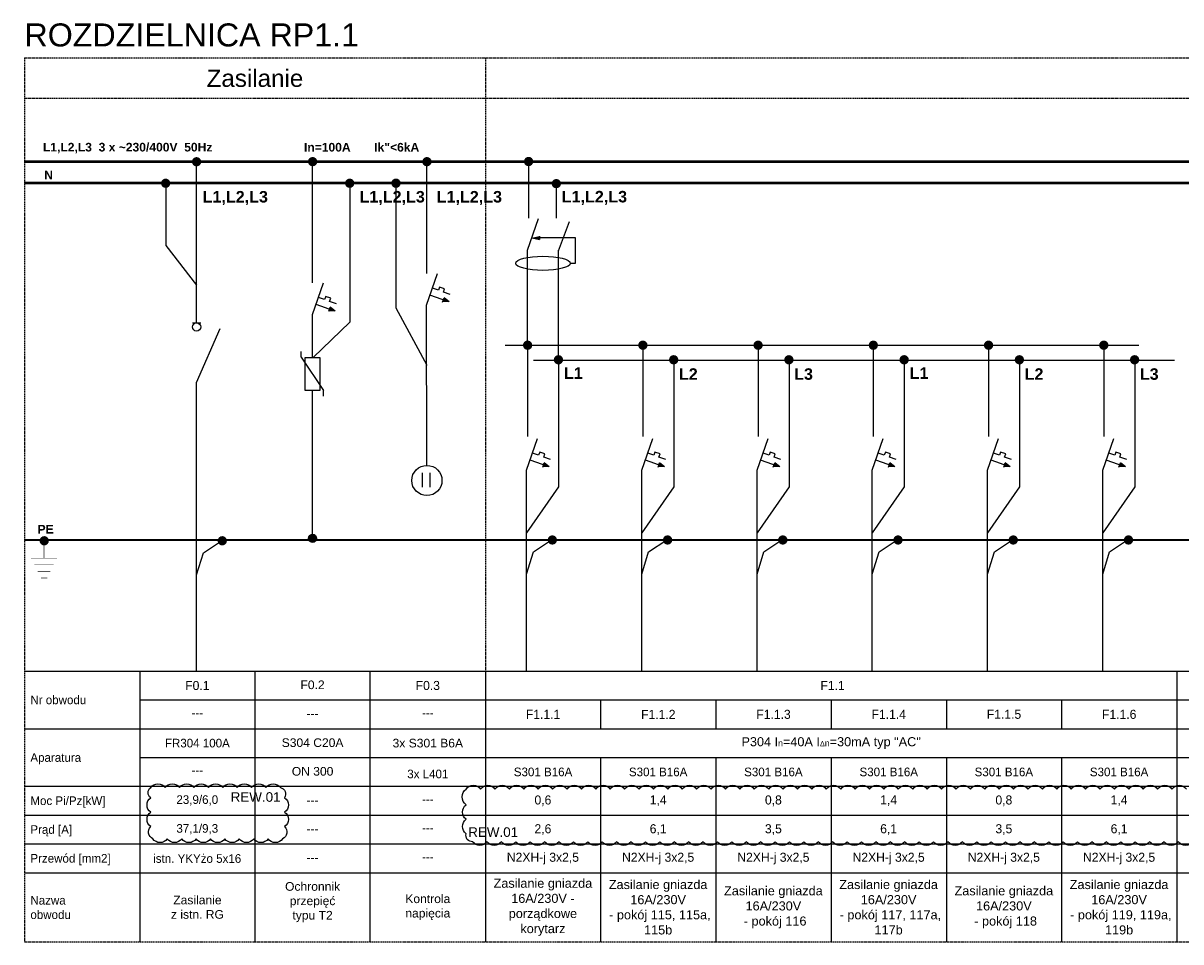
# Model space of a CAD drawing. Header units: millimetres. Extents: x 203 to 3426, y 719 to 2381.
# Tile 1 of 185: x 203 to 806, y 726 to 1204. Entities that reach past the tile are written whole.
import ezdxf
from ezdxf.enums import TextEntityAlignment as Align

# ---------------------------------------------------------------- set-up
doc = ezdxf.new("R2010")
doc.units = ezdxf.units.MM
doc.linetypes.add('DASHED', pattern=[0.75, 0.5, -0.25])
doc.linetypes.add('DASHED2', pattern=[9.525, 6.35, -3.175])
for name, color, linetype in [('_IE_REW01', 30, 'Continuous'), ('Blok', 7, 'Continuous'), ('elektryka', 3, 'Continuous'), ('XE_adresy', 7, 'Continuous'), ('XE_opisy', 7, 'Continuous')]:
    doc.layers.add(name, color=color, linetype=linetype)
doc.styles.add('opis_el', font='arialbd.ttf')
doc.styles.get("Standard").update_dxf_attribs({"font": 'ARIAL.TTF'})
doc.styles.add('STYLE2', font='txt', dxfattribs={"height": 2.5})

# ---------------------------------------------------------------- blocks, each defined once
blk = doc.blocks.new('G$C484158A4')
for points in [[(-1.98, 0.06), (-1.98, 1.06)], [(-1.98, 0.06), (1.91, -5.7)], [(1.91, -6.7), (1.91, -5.7)]]:
    blk.add_lwpolyline(points)
at = {"layer": 'elektryka', "color": 7, "linetype": 'Continuous'}
for p, q in [((-1.27, -5.71), (-1.27, 0)), ((-1.27, 0), (1.27, 0)), ((1.27, 0), (1.27, -5.71)), ((1.27, -5.71), (-1.27, -5.71))]:
    blk.add_line(p, q, dxfattribs=at)

msp = doc.modelspace()

# ---------------------------------------------------------------- hatches: boundary and pattern name
for points in [[(471.7, 1093.24), (471.7, 1091.4), (467.94, 1092.32)], [(476.79, 972.99), (473.43, 972.96), (474.17, 975.1)], [(536.79, 972.99), (533.43, 972.96), (534.17, 975.1)], [(596.79, 972.99), (593.43, 972.96), (594.17, 975.1)], [(656.79, 972.99), (653.43, 972.96), (654.17, 975.1)], [(716.79, 972.99), (713.43, 972.96), (714.17, 975.1)], [(776.79, 972.99), (773.43, 972.96), (774.17, 975.1)]]:
    msp.add_hatch(color=256).paths.add_polyline_path(points)
h = msp.add_hatch(color=94)
h.dxf.hatch_style = 1
edge = h.paths.add_edge_path()
edge.add_arc((353.56, 935.82), 2.1, 0, 360)
at = {"linetype": 'Continuous'}
for points in [[(478.39, 932.52, 1), (478.39, 937.4, 1)], [(538.39, 932.52, 1), (538.39, 937.4, 1)], [(598.39, 932.52, 1), (598.39, 937.4, 1)], [(658.39, 932.52, 1), (658.39, 937.4, 1)], [(718.39, 932.52, 1), (718.39, 937.4, 1)], [(778.39, 932.52, 1), (778.39, 937.4, 1)]]:
    msp.add_hatch(color=94, dxfattribs=at).paths.add_polyline_path(points)
at = {"layer": 'Blok'}
for color, points in [(24, [(293.16, 1129.49, 1), (293.16, 1134.36, 1)]), (24, [(353.56, 1129.53, 1), (353.56, 1134.41, 1)]), (24, [(413.09, 1129.52, 1), (413.09, 1134.39, 1)]), (24, [(413.09, 1129.51, 1), (413.09, 1134.38, 1)]), (24, [(466.03, 1129.6, 1), (466.03, 1134.48, 1)]), (5, [(277.07, 1118.29, 1), (277.07, 1123.16, 1)]), (5, [(372.89, 1118.29, 1), (372.89, 1123.16, 1)]), (5, [(396.99, 1118.31, 1), (396.99, 1123.19, 1)]), (5, [(480.47, 1118.08, 1), (480.47, 1122.96, 1)]), (24, [(465.53, 1033.95, 1), (465.53, 1038.82, 1)]), (24, [(525.53, 1033.95, 1), (525.53, 1038.82, 1)]), (24, [(585.53, 1033.95, 1), (585.53, 1038.82, 1)]), (24, [(645.53, 1033.95, 1), (645.53, 1038.82, 1)]), (24, [(705.53, 1033.95, 1), (705.53, 1038.82, 1)]), (24, [(765.53, 1033.95, 1), (765.53, 1038.82, 1)]), (5, [(481.58, 1026.36, 1), (481.58, 1031.24, 1)]), (5, [(541.58, 1026.36, 1), (541.58, 1031.24, 1)]), (5, [(601.58, 1026.36, 1), (601.58, 1031.24, 1)]), (5, [(661.58, 1026.36, 1), (661.58, 1031.24, 1)]), (5, [(721.58, 1026.36, 1), (721.58, 1031.24, 1)]), (5, [(781.58, 1026.36, 1), (781.58, 1031.24, 1)])]:
    msp.add_hatch(color=color, dxfattribs=at).paths.add_polyline_path(points)
at = {"layer": 'XE_opisy'}
for color, points in [(256, [(424.61, 1058.9), (421.25, 1058.88), (422, 1061.01)]), (256, [(365.34, 1054.06), (361.99, 1054.03), (362.73, 1056.17)]), (256, [(213.83, 932.11, 1), (213.83, 936.98, 1)]), (94, [(306.54, 932.1, 1), (306.54, 936.97, 1)])]:
    msp.add_hatch(color=color, dxfattribs=at).paths.add_polyline_path(points)

# ---------------------------------------------------------------- linework, layer by layer
for p, q in [((467.94, 1092.32), (471.7, 1091.4)), ((471.7, 1093.24), (471.7, 1091.4)), ((490.46, 1092.32), (471.7, 1092.32)), ((490.46, 1079.05), (490.46, 1092.32)), ((487.72, 1079.05), (490.46, 1079.05)), ((465, 971.3), (470.72, 987.74)), ((525, 971.3), (530.72, 987.74)), ((585, 971.3), (590.72, 987.74)), ((645, 971.3), (650.72, 987.74)), ((705, 971.3), (710.72, 987.74)), ((765, 971.3), (770.72, 987.74)), ((471.26, 979.06), (468.13, 980.16)), ((471.83, 980.7), (471.26, 979.06)), ((474.46, 979.78), (471.81, 980.76)), ((473.89, 978.15), (474.46, 979.78)), ((477.44, 976.91), (473.89, 978.15)), ((531.26, 979.06), (528.13, 980.16)), ((531.83, 980.7), (531.26, 979.06)), ((534.46, 979.78), (531.81, 980.76)), ((533.89, 978.15), (534.46, 979.78)), ((537.44, 976.91), (533.89, 978.15)), ((591.26, 979.06), (588.13, 980.16)), ((591.83, 980.7), (591.26, 979.06)), ((594.46, 979.78), (591.81, 980.76)), ((593.89, 978.15), (594.46, 979.78)), ((597.44, 976.91), (593.89, 978.15)), ((651.26, 979.06), (648.13, 980.16)), ((651.83, 980.7), (651.26, 979.06)), ((654.46, 979.78), (651.81, 980.76)), ((653.89, 978.15), (654.46, 979.78)), ((657.44, 976.91), (653.89, 978.15)), ((711.26, 979.06), (708.13, 980.16)), ((711.83, 980.7), (711.26, 979.06)), ((714.46, 979.78), (711.81, 980.76)), ((713.89, 978.15), (714.46, 979.78)), ((717.44, 976.91), (713.89, 978.15)), ((771.26, 979.06), (768.13, 980.16)), ((771.83, 980.7), (771.26, 979.06)), ((774.46, 979.78), (771.81, 980.76)), ((773.89, 978.15), (774.46, 979.78)), ((777.44, 976.91), (773.89, 978.15)), ((465, 866.69), (465, 971.3)), ((476.15, 973.21), (466.84, 976.46)), ((473.43, 972.96), (474.2, 975.17)), ((476.79, 972.99), (474.17, 975.1)), ((525, 866.69), (525, 971.3)), ((536.15, 973.21), (526.84, 976.46)), ((533.43, 972.96), (534.2, 975.17)), ((536.79, 972.99), (534.17, 975.1)), ((585, 866.69), (585, 971.3)), ((596.15, 973.21), (586.84, 976.46)), ((593.43, 972.96), (594.2, 975.17)), ((596.79, 972.99), (594.17, 975.1)), ((645, 866.69), (645, 971.3)), ((656.15, 973.21), (646.84, 976.46)), ((653.43, 972.96), (654.2, 975.17)), ((656.79, 972.99), (654.17, 975.1)), ((705, 866.69), (705, 971.3)), ((716.15, 973.21), (706.84, 976.46)), ((713.43, 972.96), (714.2, 975.17)), ((716.79, 972.99), (714.17, 975.1)), ((765, 866.69), (765, 971.3)), ((776.15, 973.21), (766.84, 976.46)), ((773.43, 972.96), (774.2, 975.17)), ((776.79, 972.99), (774.17, 975.1))]:
    msp.add_line(p, q)
at = {"linetype": 'Continuous'}
msp.add_line((293.15, 866.69), (293.16, 1016.98), dxfattribs=at)
at = {"color": 94}
for p, q in [((468.54, 928.73), (477.94, 935)), ((528.54, 928.73), (537.94, 935)), ((588.54, 928.73), (597.94, 935)), ((648.54, 928.73), (657.94, 935)), ((708.54, 928.73), (717.94, 935)), ((768.54, 928.73), (777.94, 935)), ((465, 917.16), (468.54, 928.73)), ((525, 917.16), (528.54, 928.73)), ((585, 917.16), (588.54, 928.73)), ((645, 917.16), (648.54, 928.73)), ((705, 917.16), (708.54, 928.73)), ((765, 917.16), (768.54, 928.73))]:
    msp.add_line(p, q, dxfattribs=at)
for points in [[(203.56, 866.69), (2243.56, 866.69)], [(263.56, 866.69), (263.56, 725.69)], [(323.56, 866.69), (323.56, 725.69)], [(383.56, 725.71), (383.56, 866.82)], [(443.56, 866.69), (443.56, 725.69)], [(443.56, 866.69), (443.56, 725.69)], [(803.56, 866.69), (803.56, 725.69)], [(263.56, 851.69), (2243.56, 851.69)], [(503.56, 851.69), (503.56, 836.69)], [(563.56, 851.69), (563.56, 836.69)], [(623.56, 851.69), (623.56, 836.69)], [(623.56, 851.69), (623.56, 836.69)], [(683.56, 851.69), (683.56, 836.69)], [(743.56, 851.69), (743.56, 836.69)], [(203.56, 836.69), (2243.56, 836.69)], [(263.56, 821.69), (2243.56, 821.69)], [(503.56, 821.69), (503.56, 725.69)], [(563.56, 821.69), (563.56, 725.69)], [(623.56, 821.69), (623.56, 725.69)], [(623.56, 821.69), (623.56, 725.69)], [(623.56, 821.69), (623.56, 725.69)], [(623.56, 821.69), (623.56, 725.69)], [(623.56, 821.69), (623.56, 725.69)], [(683.56, 821.69), (683.56, 725.69)], [(743.56, 821.69), (743.56, 725.69)], [(203.56, 806.69), (2243.56, 806.69)], [(203.56, 791.69), (2243.56, 791.69)], [(203.56, 776.69), (2243.56, 776.69)], [(203.56, 761.69), (2243.56, 761.69)]]:
    msp.add_lwpolyline(points)
msp.add_circle((353.56, 935.82), 2.1, dxfattribs=at)
msp.add_ellipse((473.51, 1079.05), major_axis=(-14.2, 0), ratio=0.258872)
at = {"layer": '_IE_REW01'}
msp.add_lwpolyline([(269.3, 806.04, -0.5206), (276.8, 806.04, -0.5206), (284.3, 806.04, -0.5206), (291.8, 806.04, -0.5206), (299.3, 806.04, -0.5206), (306.8, 806.04, -0.5206), (314.3, 806.04, -0.5206), (321.8, 806.04, -0.5206), (329.3, 806.04, -0.5206), (336.8, 806.04, -0.5206), (338.99, 800.72, -0.5206), (338.99, 793.22, -0.5206), (338.99, 785.72, -0.5206), (337.91, 779.3, -0.5206), (330.41, 779.3, -0.5206), (322.91, 779.3, -0.5206), (315.41, 779.3, -0.5206), (307.91, 779.3, -0.5206), (300.41, 779.3, -0.5206), (292.91, 779.3, -0.5206), (285.41, 779.3, -0.5206), (277.91, 779.3, -0.5206), (270.41, 779.3, -0.5206), (269.3, 785.69, -0.5206), (269.3, 793.19, -0.5206), (269.3, 800.69, -0.5206), (269.3, 806.04, -0.5206)], format="xyb", close=True, dxfattribs=at)
msp.add_lwpolyline([(811.88, 777.85, -0.5206), (804.38, 777.85, -0.5206), (796.88, 777.85, -0.5206), (789.38, 777.85, -0.5206), (781.88, 777.85, -0.5206), (774.38, 777.85, -0.5206), (766.88, 777.85, -0.5206), (759.38, 777.85, -0.5206), (751.88, 777.85, -0.5206), (744.38, 777.85, -0.5206), (736.88, 777.85, -0.5206), (729.38, 777.85, -0.5206), (721.88, 777.85, -0.5206), (714.38, 777.85, -0.5206), (706.88, 777.85, -0.5206), (699.38, 777.85, -0.5206), (691.88, 777.85, -0.5206), (684.38, 777.85, -0.5206), (676.88, 777.85, -0.5206), (669.38, 777.85, -0.5206), (661.88, 777.85, -0.5206), (654.38, 777.85, -0.5206), (646.88, 777.85, -0.5206), (639.38, 777.85, -0.5206), (631.88, 777.85, -0.5206), (624.38, 777.85, -0.5206), (616.88, 777.85, -0.5206), (609.38, 777.85, -0.5206), (601.88, 777.85, -0.5206), (594.38, 777.85, -0.5206), (586.88, 777.85, -0.5206), (579.38, 777.85, -0.5206), (571.88, 777.85, -0.5206), (564.38, 777.85, -0.5206), (556.88, 777.85, -0.5206), (549.38, 777.85, -0.5206), (541.88, 777.85, -0.5206), (534.38, 777.85, -0.5206), (526.88, 777.85, -0.5206), (519.38, 777.85, -0.5206), (511.88, 777.85, -0.5206), (504.38, 777.85, -0.5206), (496.88, 777.85, -0.5206), (489.38, 777.85, -0.5206), (481.88, 777.85, -0.5206), (474.38, 777.85, -0.5206), (466.88, 777.85, -0.5206), (459.38, 777.85, -0.5206), (451.88, 777.85, -0.5206), (444.38, 777.85, -0.5206), (436.88, 777.85, -0.5206), (433.54, 782.01, -0.5206), (433.54, 789.51, -0.5206), (433.54, 797.01, -0.5206), (433.54, 805.26, -0.5206), (433.54, 805.26, -0.5206), (441.04, 805.26, -0.5206), (448.54, 805.26, -0.5206), (456.04, 805.26, -0.5206), (463.54, 805.26, -0.5206), (471.04, 805.26, -0.5206), (478.54, 805.26, -0.5206), (486.04, 805.26, -0.5206), (493.54, 805.26, -0.5206), (501.04, 805.26, -0.5206), (508.54, 805.26, -0.5206), (516.04, 805.26, -0.5206), (523.54, 805.26, -0.5206), (531.04, 805.26, -0.5206), (538.54, 805.26, -0.5206), (546.04, 805.26, -0.5206), (553.54, 805.26, -0.5206), (561.04, 805.26, -0.5206), (568.54, 805.26, -0.5206), (576.04, 805.26, -0.5206), (583.54, 805.26, -0.5206), (591.04, 805.26, -0.5206), (598.54, 805.26, -0.5206), (606.04, 805.26, -0.5206), (613.54, 805.26, -0.5206), (621.04, 805.26, -0.5206), (628.54, 805.26, -0.5206), (636.04, 805.26, -0.5206), (643.54, 805.26, -0.5206), (651.04, 805.26, -0.5206), (658.54, 805.26, -0.5206), (666.04, 805.26, -0.5206), (673.54, 805.26, -0.5206), (681.04, 805.26, -0.5206), (688.54, 805.26, -0.5206), (696.04, 805.26, -0.5206), (703.54, 805.26, -0.5206), (711.04, 805.26, -0.5206), (718.54, 805.26, -0.5206), (726.04, 805.26, -0.5206), (733.54, 805.26, -0.5206), (741.04, 805.26, -0.5206), (748.54, 805.26, -0.5206), (756.04, 805.26, -0.5206), (763.54, 805.26, -0.5206), (771.04, 805.26, -0.5206), (778.54, 805.26, -0.5206), (786.04, 805.26, -0.5206), (793.54, 805.26, -0.5206), (801.04, 805.26, -0.5206), (808.54, 805.26, -0.5206)], format="xyb", dxfattribs=at)
at = {"layer": 'Blok', "linetype": 'DASHED2', "ltscale": 0.1}
for p, q in [((203.56, 1186.11), (2243.56, 1186.11)), ((203.56, 1165.11), (2243.56, 1165.11))]:
    msp.add_line(p, q, dxfattribs=at)
at = {"layer": 'Blok', "color": 24}
for p, q in [((293.16, 1048.03), (293.16, 1131.93)), ((353.56, 1068.81), (353.56, 1131.98)), ((413.08, 1073.65), (413.09, 1131.96)), ((466.03, 1131.69), (466.03, 1102.6)), ((465.52, 1085.95), (471.24, 1102.38)), ((465.51, 1036.45), (465.52, 1085.95)), ((453.81, 1036.45), (783.74, 1036.45)), ((465.51, 1035.53), (465.51, 988.79)), ((525.51, 1035.53), (525.51, 988.79)), ((585.51, 1035.53), (585.51, 988.79)), ((645.51, 1035.53), (645.51, 988.79)), ((705.51, 1035.53), (705.51, 988.79)), ((765.51, 1035.53), (765.51, 988.79))]:
    msp.add_line(p, q, dxfattribs=at)
at = {"layer": 'Blok', "color": 5}
for p, q in [((277.07, 1120.74), (277.07, 1088.27)), ((372.89, 1120.78), (372.89, 1048.4)), ((396.99, 1120.76), (396.99, 1055.83)), ((480.47, 1120.49), (480.47, 1102.6)), ((481.64, 1085.55), (487.36, 1100.82)), ((277.07, 1088.27), (293.16, 1067.6)), ((481.64, 1028.6), (481.64, 1085.83)), ((396.99, 1055.83), (413.08, 1026.06)), ((353.91, 1029.98), (372.89, 1048.4)), ((468.63, 1028.6), (802.36, 1028.6)), ((481.64, 1028.6), (481.64, 962.7)), ((541.64, 1028.6), (541.64, 962.7)), ((601.64, 1028.6), (601.64, 962.7)), ((661.64, 1028.6), (661.64, 962.7)), ((721.64, 1028.6), (721.64, 962.7)), ((781.64, 1028.6), (781.64, 962.7)), ((481.64, 962.7), (465, 938.61)), ((541.64, 962.7), (525, 938.61)), ((601.64, 962.7), (585, 938.61)), ((661.64, 962.7), (645, 938.61)), ((721.64, 962.7), (705, 938.61)), ((781.64, 962.7), (765, 938.61))]:
    msp.add_line(p, q, dxfattribs=at)
at = {"layer": 'Blok', "color": 24, "const_width": 1.4}
msp.add_lwpolyline([(203.56, 1131.98), (2243.56, 1131.98)], dxfattribs=at)
at = {"layer": 'Blok', "color": 5, "const_width": 1.4}
msp.add_lwpolyline([(203.56, 1120.78), (2243.56, 1120.78)], dxfattribs=at)
at = {"layer": 'Blok', "color": 2, "linetype": 'DASHED2', "const_width": 1}
msp.add_lwpolyline([(203.56, 934.99), (2243.56, 934.99)], dxfattribs=at)
at = {"layer": 'Blok', "color": 94, "linetype": 'DASHED', "const_width": 1}
msp.add_lwpolyline([(203.56, 934.99), (2243.56, 934.99)], dxfattribs=at)
at = {"layer": 'Blok', "const_width": 0.3}
for points in [[(213.76, 934.99), (213.76, 925.48)], [(207.01, 925.48), (220.52, 925.48)], [(208.72, 922.04), (218.81, 922.04)], [(210.43, 918.61), (217.09, 918.61)], [(212.15, 915.18), (215.38, 915.18)]]:
    msp.add_lwpolyline(points, dxfattribs=at)
at = {"layer": 'elektryka', "color": 7, "linetype": 'Continuous'}
for p, q in [((413.08, 973.81), (412.82, 1057.22)), ((353.56, 1029.98), (353.56, 1052.37)), ((353.56, 935.82), (353.56, 1012.84))]:
    msp.add_line(p, q, dxfattribs=at)
at = {"layer": 'elektryka', "color": 7, "ltscale": 3}
for p, q in [((410.63, 969.88), (410.63, 962.52)), ((414.56, 969.88), (414.56, 962.52))]:
    msp.add_line(p, q, dxfattribs=at)
msp.add_circle((413.08, 965.95), 7.86, dxfattribs=at)
at = {"layer": 'XE_opisy', "linetype": 'DASHED2', "ltscale": 0.1}
for p, q in [((203.56, 1186.11), (203.56, 866.69)), ((443.56, 1186.11), (443.56, 866.69))]:
    msp.add_line(p, q, dxfattribs=at)
at = {"layer": 'XE_opisy'}
for p, q in [((412.82, 1057.22), (418.54, 1073.65)), ((353.56, 1052.37), (359.28, 1068.81)), ((359.82, 1060.13), (356.69, 1061.23)), ((360.39, 1061.77), (359.82, 1060.13)), ((363.01, 1060.85), (360.37, 1061.83)), ((423.97, 1059.13), (414.66, 1062.37)), ((419.08, 1064.98), (415.95, 1066.07)), ((419.65, 1066.62), (419.08, 1064.98)), ((422.28, 1065.7), (419.64, 1066.67)), ((421.25, 1058.88), (422.02, 1061.08)), ((421.71, 1064.06), (422.28, 1065.7)), ((425.26, 1062.82), (421.71, 1064.06)), ((424.61, 1058.9), (422, 1061.01)), ((364.7, 1054.28), (355.4, 1057.53)), ((361.99, 1054.03), (362.76, 1056.24)), ((362.44, 1059.22), (363.01, 1060.85)), ((365.99, 1057.98), (362.44, 1059.22)), ((365.34, 1054.06), (362.73, 1056.17)), ((291.03, 1048.03), (295.29, 1048.03)), ((293.16, 1017.04), (305.47, 1045.09))]:
    msp.add_line(p, q, dxfattribs=at)
at = {"layer": 'XE_opisy', "color": 94}
for p, q in [((296.68, 928.31), (306.09, 934.57)), ((293.15, 916.73), (296.68, 928.31))]:
    msp.add_line(p, q, dxfattribs=at)
at = {"layer": 'XE_opisy', "linetype": 'DASHED2', "ltscale": 0.1}
for points in [[(203.56, 866.69), (203.56, 725.69)], [(203.56, 725.69), (2243.56, 725.69)]]:
    msp.add_lwpolyline(points, dxfattribs=at)
at = {"layer": 'XE_opisy'}
msp.add_circle((293.16, 1045.9), 2.13, dxfattribs=at)

# ---------------------------------------------------------------- block references
at = {"xscale": 2.999957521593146, "yscale": 2.999957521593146, "zscale": 2.999957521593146}
msp.add_blockref('G$C484158A4', (353.56, 1029.98), dxfattribs=at)

# ---------------------------------------------------------------- texts
at = {"linetype": 'Continuous', "style": 'opis_el'}
for s, p in [('L1,L2,L3', (483.3, 1110.75)), ('L1', (484.46, 1018.86)), ('L1', (664.46, 1018.86)), ('L2', (544.31, 1018.37)), ('L3', (604.31, 1018.37)), ('L2', (724.31, 1018.37)), ('L3', (784.31, 1018.37))]:
    msp.add_text(s, height=6, dxfattribs=at).set_placement(p)
msp.add_text('3x S301 B6A', height=4.4999).set_placement((413.56, 829.19), align=Align.MIDDLE)
at = {"insert": (203.56, 1197.88), "char_height": 9, "width": 239.9999, "attachment_point": 4}
msp.add_mtext('\\pxt17,18;{\\fArial|b0|i0|c238|p34;\\H1.3333x;ROZDZIELNICA RP1.1}', dxfattribs=at)
for s, width, heights, insert, char_height, attachment_point in [('\\pxqc;Zasilanie', 239.9999, [6.8], (203.56, 1175.34), 9, 4), ('\\pxqc;F0.2', 59.9939, [0], (323.56, 861.79), 4.5, 1), ('\\pxqc;---', 59.9939, [0], (323.56, 846.82), 4.5, 1), ('\\pxqc;S304 C20A', 59.9991, [0], (323.56, 831.66), 4.4999, 1), ('\\pxqc;ON 300', 59.9992, [0], (323.56, 816.74), 4.4999, 1), ('\\pxqc;---', 59.9939, [0], (323.56, 801.79), 4.5, 1), ('\\pxqc;---', 59.9939, [0], (323.56, 786.79), 4.5, 1), ('\\pxqc;---', 59.9939, [0], (323.56, 771.79), 4.5, 1), ('\\pxqc;Ochronnik \\Pprzepięć\\Ptypu T2', 59.9939, [0], (323.56, 756.79), 4.4999, 1)]:
    msp.add_mtext_dynamic_manual_height_columns(s, width=width, gutter_width=12.5, heights=heights, dxfattribs=dict(insert=insert, char_height=char_height, attachment_point=attachment_point))
at = {"layer": '_IE_REW01', "char_height": 5, "width": 47.6493, "attachment_point": 1}
for insert in [(310.89, 803.62), (434.59, 785.35)]:
    msp.add_mtext('REW.01', dxfattribs=dict(at, insert=insert))
at = {"layer": 'elektryka', "color": 7, "linetype": 'Continuous', "style": 'opis_el'}
for p in [(296.31, 1110.69), (378, 1110.7), (418.19, 1110.7)]:
    msp.add_text('L1,L2,L3', height=6, dxfattribs=at).set_placement(p)
at = {"layer": 'elektryka', "color": 7, "linetype": 'Continuous', "style": 'STYLE2'}
for s, p in [('F1.1.1', (473.56, 844.18)), ('F1.1.2', (533.56, 844.17)), ('F1.1.3', (593.56, 844.17)), ('F1.1.4', (653.56, 844.18)), ('F1.1.5', (713.56, 844.17)), ('F1.1.6', (773.56, 844.17)), ('0,6', (473.49, 799.17)), ('1,4', (533.49, 799.17)), ('0,8', (593.49, 799.17)), ('1,4', (653.49, 799.17)), ('0,8', (713.49, 799.17)), ('1,4', (773.49, 799.17)), ('2,6', (473.49, 784.17)), ('6,1', (533.49, 784.17)), ('3,5', (593.49, 784.17)), ('6,1', (653.49, 784.17)), ('3,5', (713.49, 784.17)), ('6,1', (773.49, 784.17)), ('N2XH-j 3x2,5', (473.49, 769.17)), ('N2XH-j 3x2,5', (533.49, 769.17)), ('N2XH-j 3x2,5', (593.49, 769.17)), ('N2XH-j 3x2,5', (653.49, 769.17)), ('N2XH-j 3x2,5', (713.49, 769.17)), ('N2XH-j 3x2,5', (773.49, 769.17))]:
    msp.add_text(s, height=4.725, dxfattribs=at).set_placement(p, align=Align.MIDDLE)
at = {"layer": 'elektryka', "color": 7, "linetype": 'Continuous', "char_height": 4.725, "attachment_point": 5, "style": 'STYLE2'}
for s, insert, width in [('{\\fArial|b0|i0|c238|p32;P304 I\\H0.6861x;n\\H1.458x;=40A I\\H0.5719x;Δ\\H1.2x;n\\H1.458x;=30mA typ "AC"}', (623.56, 829.19), 360), ('\\A1;{\\fArial|b0|i0|c238|p34;Zasilanie gniazda 16A/230V - porządkowe korytarz}', (473.49, 743.69), 60.0003), ('\\A1;{\\fArial|b0|i0|c238|p34;Zasilanie gniazda 16A/230V\\P - pokój 115, 115a,\\P115b}', (533.49, 743.69), 60.0003), ('\\A1;{\\fArial|b0|i0|c238|p34;Zasilanie gniazda 16A/230V\\P - pokój 116}', (593.49, 743.69), 60.0003), ('\\A1;{\\fArial|b0|i0|c238|p34;Zasilanie gniazda 16A/230V\\P - pokój 117, 117a, 117b}', (653.49, 743.69), 60.0003), ('\\A1;{\\fArial|b0|i0|c238|p34;Zasilanie gniazda 16A/230V\\P - pokój 118}', (713.49, 743.69), 60.0003), ('\\A1;{\\fArial|b0|i0|c238|p34;Zasilanie gniazda 16A/230V\\P - pokój 119, 119a, 119b}', (773.49, 743.69), 60.0003)]:
    msp.add_mtext(s, dxfattribs=dict(at, insert=insert, width=width))
at = {"layer": 'XE_adresy', "linetype": 'Continuous', "style": 'STYLE2'}
for s, p in [('F0.1', (293.56, 859.19)), ('F0.3', (413.56, 859.19)), ('F1.1', (624.3, 859.18))]:
    msp.add_text(s, height=4.725, dxfattribs=at).set_placement(p, align=Align.MIDDLE)
at = {"layer": 'XE_opisy', "linetype": 'Continuous'}
for s, style, p in [('L1,L2,L3  3 x ~230/400V  50Hz ', 'opis_el', (213.17, 1137.27)), ('In=100A', 'opis_el', (349.08, 1137.24)), ('Ik"<6kA', 'opis_el', (385.66, 1137.24)), ('N', 'opis_el', (213.84, 1122.74)), ('PE', 'opis_el', (210.36, 938.31)), ('Nazwa', 'STYLE2', (206.62, 745.1)), ('obwodu', 'STYLE2', (206.62, 737.6))]:
    msp.add_text(s, height=4.5, dxfattribs=dict(at, style=style)).set_placement(p)
at = {"layer": 'XE_opisy', "linetype": 'Continuous', "style": 'STYLE2'}
for s, p in [('Nr obwodu', (206.62, 851.69)), ('Aparatura', (206.62, 821.69)), ('Moc Pi/Pz[kW]', (206.62, 799.19)), ('Prąd [A]', (206.62, 784.19)), ('Przewód [mm2]', (206.62, 769.19))]:
    msp.add_text(s, height=4.5, dxfattribs=at).set_placement(p, align=Align.MIDDLE_LEFT)
for p in [(293.56, 845), (413.56, 845), (293.56, 815), (413.56, 800), (413.56, 785), (413.56, 770)]:
    msp.add_text('---', height=4.5, dxfattribs=at).set_placement(p, align=Align.MIDDLE_CENTER)
at = {"layer": 'XE_opisy', "color": 7, "linetype": 'Continuous', "style": 'STYLE2'}
for s, p in [('FR304 100A', (293.56, 829.19)), ('istn. YKYżo 5x16', (293.49, 769.17))]:
    msp.add_text(s, height=4.5, dxfattribs=at).set_placement(p, align=Align.MIDDLE)
at = {"layer": 'XE_opisy', "linetype": 'Continuous', "style": 'STYLE2'}
for s, p in [('3x L401', (413.56, 813.12)), ('S301 B16A', (473.56, 814.18)), ('S301 B16A', (533.49, 814.17)), ('S301 B16A', (593.49, 814.17)), ('S301 B16A', (653.56, 814.18)), ('S301 B16A', (713.49, 814.17)), ('S301 B16A', (773.49, 814.17))]:
    msp.add_text(s, height=4.5, dxfattribs=at).set_placement(p, align=Align.MIDDLE)
at = {"layer": 'XE_opisy', "color": 7, "linetype": 'Continuous', "style": 'STYLE2'}
for s, p in [('23,9/6,0', (293.52, 799.76)), ('37,1/9,3', (293.52, 784.76))]:
    msp.add_text(s, height=4.5, dxfattribs=at).set_placement(p, align=Align.MIDDLE_CENTER)
at = {"layer": 'XE_opisy', "insert": (293.59, 743.69), "char_height": 4.5, "width": 60.0003, "attachment_point": 5}
msp.add_mtext('Zasilanie\\Pz istn. RG', dxfattribs=at)
at = {"layer": 'XE_opisy', "linetype": 'Continuous', "insert": (413.56, 743.69), "char_height": 4.5, "width": 60.0003, "attachment_point": 5, "style": 'STYLE2'}
msp.add_mtext('{\\fArial|b0|i0|c238|p34;Kontrola\\Pnapięcia}', dxfattribs=at)

doc.saveas('drawing.dxf')
